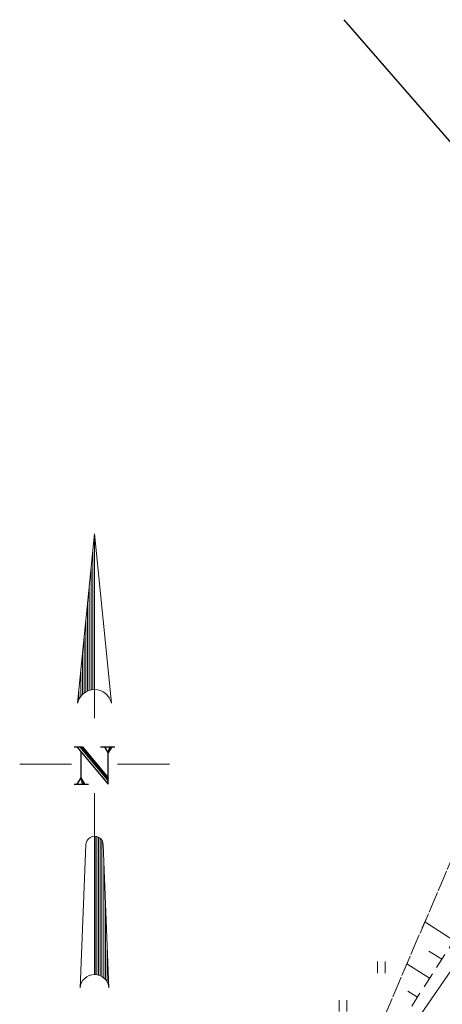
# Model space of a CAD drawing. Header units: millimetres. Extents: x 5469773 to 5470145, y 5911834 to 5911972.
# Tile 10 of 12: x 5469867 to 5469894, y 5911908 to 5911972. Entities that reach past the tile are written whole.
import ezdxf

# ---------------------------------------------------------------- set-up
doc = ezdxf.new("R2010")
doc.units = ezdxf.units.MM
doc.linetypes.add('PRZER2-1', pattern=[1.5, 1, -0.5])
doc.layers.add('!!!_EV_miejsca ładowania', color=3, linetype='Continuous')
doc.layers.add('_PROelCAD_PODKŁAD', color=8, linetype='Continuous')
for name, color, linetype, lineweight in [('DODATKI - Strzalka polnocy', 8, 'Continuous', 18), ('GSSUTR', 8, 'Continuous', 18), ('GSSZSN', 8, 'Continuous', 18), ('GULEPR', 8, 'Continuous', 18)]:
    doc.layers.add(name, color=color, linetype=linetype, lineweight=lineweight)

# ---------------------------------------------------------------- blocks, each defined once
blk = doc.blocks.new('k1_98_500_strzpn')
at = {"color": 0, "linetype": 'Continuous', "lineweight": 18}
for p, q in [((0, 5.925), (-0.221, 3.72)), ((0, 5.925), (0.221, 3.72)), ((0, 3.525), (0, 5.925)), ((-0.022, 3.899), (-0.022, 5.7)), ((-0.045, 5.475), (-0.045, 3.896)), ((-0.068, 3.89), (-0.068, 5.25)), ((-0.09, 5.025), (-0.09, 3.881)), ((-0.113, 3.87), (-0.113, 4.8)), ((-0.135, 4.575), (-0.135, 3.855)), ((-0.157, 3.836), (-0.157, 4.35)), ((-0.18, 4.125), (-0.18, 3.81)), ((-0.203, 3.773), (-0.203, 3.9)), ((-0.3, 2.925), (-0.975, 2.925)), ((0.3, 2.925), (0.975, 2.925)), ((0, 2.55), (0, 0.188)), ((0.007, 1.988), (0.007, 0.188)), ((0.03, 0.185), (0.03, 1.984)), ((0.052, 1.975), (0.052, 0.18)), ((0.075, 0.172), (0.075, 1.959)), ((0.097, 1.931), (0.097, 0.161)), ((-0.113, 1.875), (-0.187, 0.015)), ((0.113, 1.875), (0.187, 0.015)), ((0.12, 0.144), (0.12, 1.688)), ((0.143, 1.125), (0.143, 0.122)), ((0.165, 0.089), (0.165, 0.563))]:
    blk.add_line(p, q, dxfattribs=at)
at = {"color": 0, "linetype": 'Continuous', "lineweight": 25, "flags": 128}
for points in [[(-0.264, 3.153), (-0.156, 3.153), (0.179, 2.75)], [(-0.23, 3.153), (0.179, 2.668), (0.179, 3.071), (0.23, 3.153)], [(-0.179, 3.09), (-0.179, 2.75), (-0.23, 2.668)], [(-0.19, 3.153), (0.179, 2.712)], [(-0.173, 3.153), (0.179, 2.737)], [(0.077, 3.153), (0.264, 3.153)], [(0.128, 3.153), (0.179, 3.071), (0.201, 3.153)], [(0.179, 3.071), (0.213, 3.153)], [(-0.179, 2.75), (-0.156, 2.668)], [(-0.145, 2.668), (-0.179, 2.75), (-0.133, 2.668)], [(-0.264, 2.668), (-0.077, 2.668)]]:
    blk.add_lwpolyline(points, dxfattribs=at)
at = {"color": 0, "linetype": 'Continuous', "lineweight": 18}
for centre, radius, start, end in [((0, 3.675), 0.225, 11.4096, 168.5653), ((0, 1.875), 0.113, 0, 180.0003), ((0, 0), 0.188, 4.5883, 175.4116)]:
    blk.add_arc(centre, radius, start, end, dxfattribs=at)
blk = doc.blocks.new('D_GSSUTR1')
at = {"color": 0}
for points in [[(-0.25666, 0.36165), (-0.25666, -0.38835)], [(0.24334, -0.38835), (0.24334, 0.36165)]]:
    blk.add_lwpolyline(points, dxfattribs=at)
blk = doc.blocks.new('2504.PB.PZT.DWG.E00.v0_2025-08-14 - [PODKŁAD] PZT')
at = {"layer": 'GSSUTR', "linetype": 'PRZER2-1', "lineweight": 18, "elevation": 10.1}
blk.add_lwpolyline([(5469898.808, 5911923.591), (5469898.96, 5911922.46), (5469895.11, 5911917.71), (5469888.68, 5911902.64), (5469885.31, 5911896.67), (5469885.056, 5911894.854)], dxfattribs=at)
at = {"layer": 'GSSZSN', "linetype": 'PRZER2-1', "lineweight": 18, "elevation": 10.06}
for points in [[(5469915.165, 5911940.502), (5469914.75, 5911939.92), (5469910.1, 5911932.78), (5469907.85, 5911930.31), (5469904.3, 5911925.07), (5469903.13, 5911923.42), (5469902.24, 5911921.14), (5469896.85, 5911914.7), (5469888.49, 5911901.67), (5469886.67, 5911897.26), (5469885.92, 5911894.65), (5469885.72, 5911891.79), (5469886.18, 5911889.05), (5469888.08, 5911885.66), (5469890.7, 5911882.76), (5469901.65, 5911875.27), (5469903.51, 5911861.38), (5469900.31, 5911856.84), (5469899.945, 5911856.468)], [(5469897.393, 5911858.461), (5469899.79, 5911861.59), (5469899.89, 5911874.18), (5469890.14, 5911880.72), (5469886.5, 5911884.7), (5469885.04, 5911888.55), (5469884.65, 5911891.95), (5469885.056, 5911894.854), (5469885.31, 5911896.67), (5469888.68, 5911902.64), (5469895.11, 5911917.71), (5469898.96, 5911922.46), (5469898.808, 5911923.591)]]:
    blk.add_lwpolyline(points, dxfattribs=at)
at = {"layer": 'GSSZSN', "linetype": 'Continuous', "lineweight": 18, "elevation": 10.06}
for points in [[(5469895.011, 5911911.834), (5469893.12, 5911913.047)], [(5469894.219, 5911910.599), (5469893.378, 5911911.139)], [(5469893.427, 5911909.365), (5469891.953, 5911910.311)], [(5469892.635, 5911908.13), (5469892.002, 5911908.536)]]:
    blk.add_lwpolyline(points, dxfattribs=at)
at = {"layer": 'GULEPR', "linetype": 'Continuous', "lineweight": 18, "elevation": 10.14}
blk.add_lwpolyline([(5469915.83, 5911939.825), (5469915.75, 5911939.73), (5469910.03, 5911931.78), (5469909.01, 5911928.44), (5469904.39, 5911922.19), (5469901.48, 5911919.13), (5469899.93, 5911916.49), (5469898.99, 5911915.93), (5469891.33, 5911904.81), (5469890.4, 5911903.96)], dxfattribs=at)
at = {"layer": 'GSSUTR', "linetype": 'Continuous', "lineweight": 18}
for p in [(5469890.29, 5911910.088, 10.1), (5469887.79, 5911907.588, 10.1)]:
    blk.add_blockref('D_GSSUTR1', p, dxfattribs=at)

msp = doc.modelspace()

# ---------------------------------------------------------------- linework, layer by layer
at = {"layer": '!!!_EV_miejsca ładowania', "color": 18, "true_color": 0x000000, "elevation": 10.12}
msp.add_lwpolyline([(5469915.75, 5911939.73), (5469887.868, 5911971.775)], dxfattribs=at)

# ---------------------------------------------------------------- block references
at = {"layer": '_PROelCAD_PODKŁAD'}
msp.add_blockref('2504.PB.PZT.DWG.E00.v0_2025-08-14 - [PODKŁAD] PZT', (0, 0), dxfattribs=at)
at = {"layer": 'DODATKI - Strzalka polnocy', "color": 7, "linetype": 'ByBlock', "xscale": 5, "yscale": 5, "zscale": 5}
msp.add_blockref('k1_98_500_strzpn', (5469871.609, 5911908.67), dxfattribs=at)

doc.saveas('drawing.dxf')
